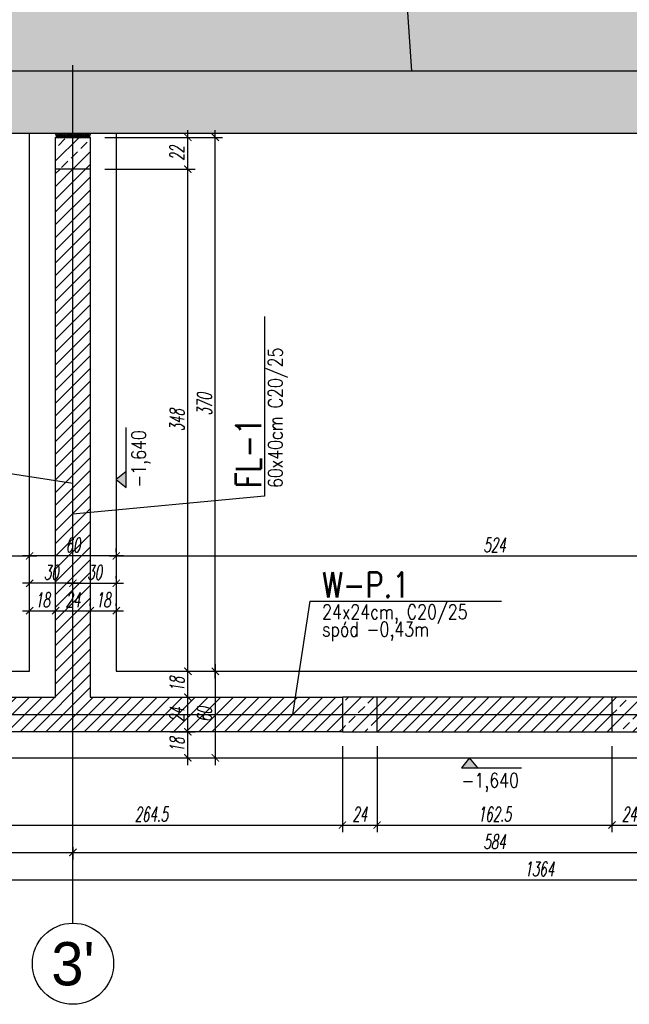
# Model space of a CAD drawing. Header units: millimetres. Extents: x -66901 to 936319, y -323998 to 488548.
# Tile 5 of 84: x 537840 to 542062, y -131907 to -125083. Entities that reach past the tile are written whole.
import ezdxf
from ezdxf.enums import TextEntityAlignment as Align
from ezdxf.lldxf.tags import DXFTag

# ---------------------------------------------------------------- set-up
doc = ezdxf.new("R2010")
doc.units = ezdxf.units.MM
doc.header["$LTSCALE"] = 5
doc.header["$MEASUREMENT"] = 0
for name, color, linetype in [('A-OCIEPLENIE', 3, 'Continuous'), ('K-HATCH', 8, 'Continuous'), ('K-OSIE', 1, 'CENTER'), ('K-SC_KON', 2, 'Continuous'), ('K-STROPY', 201, 'Continuous'), ('K-SŁUPY', 4, 'Continuous'), ('K-WYMIARY', 254, 'Continuous'), ('N-20', 254, 'Continuous'), ('N-20-RZEDNA', 254, 'Continuous'), ('N-25', 71, 'Continuous'), ('N-50', 4, 'Continuous'), ('S-25', 71, 'Continuous'), ('S-35', 101, 'Continuous')]:
    doc.layers.add(name, color=color, linetype=linetype)
doc.styles.add('GENERATED_STYLE_3', font='txt')
doc.styles.add('ROMANS', font='romans.shx', dxfattribs={"width": 0.8, "oblique": 10})
doc.styles.add('WYMIARY', font='romans.shx', dxfattribs={"width": 0.6, "oblique": 10})
tags = doc.linetypes.add('CENTER', pattern=[2, 1.25, -0.25, 0.25, -0.25]).pattern_tags.tags
tags[10:11] = [DXFTag(74, 4), DXFTag(75, 0), DXFTag(340, '0'), DXFTag(46, 1.0), DXFTag(50, 0.0), DXFTag(44, 0.0), DXFTag(45, 0.0)]
tags[8:9] = [DXFTag(74, 4), DXFTag(75, 0), DXFTag(340, '0'), DXFTag(46, 1.0), DXFTag(50, 0.0), DXFTag(44, 0.0), DXFTag(45, 0.0)]
tags[6:7] = [DXFTag(74, 4), DXFTag(75, 0), DXFTag(340, '0'), DXFTag(46, 1.0), DXFTag(50, 0.0), DXFTag(44, 0.0), DXFTag(45, 0.0)]
tags[4:5] = [DXFTag(74, 4), DXFTag(75, 0), DXFTag(340, '0'), DXFTag(46, 1.0), DXFTag(50, 0.0), DXFTag(44, 0.0), DXFTag(45, 0.0)]
doc.dimstyles.new('CM50', dxfattribs={"dimscale": 50, "dimtxt": 2, "dimasz": 1, "dimexe": 1, "dimexo": 2, "dimgap": 0.5, "dimtad": 1, "dimlfac": 0.1, "dimrnd": 0.5, "dimdsep": 46, "dimtxsty": 'WYMIARY', "dimblk": 'ARCHTICK', "dimcen": 0, "dimdle": 1, "dimclrd": 253, "dimclre": 251, "dimclrt": 30, "dimaunit": 1, "dimadec": 0, "dimazin": 0, "dimtfac": 1, "dimtix": 1, "dimtmove": 0, "dimatfit": 3, "dimldrblk": 'ARCHTICK', "dimfxl": 1, "dimtvp": 0.4, "dimtolj": 1, "dimarcsym": 0})

# ---------------------------------------------------------------- blocks, each defined once
blk = doc.blocks.new('_ArchTick')
at = {"color": 0, "linetype": 'ByBlock', "const_width": 0.15}
blk.add_lwpolyline([(-0.5, -0.5), (0.5, 0.5)], dxfattribs=at)
blk = doc.blocks.new('*D886')
at = {"layer": 'Defpoints', "color": 0, "transparency": 16777216}
for p in [(538784, -130018.2), (539005, -130018.2), (538784, -130198.2)]:
    blk.add_point(p, dxfattribs=at)
at = {"layer": 'K-WYMIARY', "color": 253, "lineweight": -2, "transparency": 16777216}
blk.add_line((539005, -130248.2), (539005, -129968.2), dxfattribs=at)
at = {"layer": 'K-WYMIARY', "color": 251, "lineweight": -2, "transparency": 16777216}
for p, q in [((538884, -130018.2), (539055, -130018.2)), ((538884, -130198.2), (539055, -130198.2))]:
    blk.add_line(p, q, dxfattribs=at)
at = {"layer": 'K-WYMIARY', "color": 253, "lineweight": -2, "transparency": 16777216, "xscale": 50, "yscale": 50, "zscale": 50}
for p, rotation in [((539005, -130018.2), 90), ((539005, -130198.2), 270)]:
    blk.add_blockref('_ArchTick', p, dxfattribs=dict(at, rotation=rotation))
at = {"layer": 'K-WYMIARY', "color": 30, "transparency": 16777216, "insert": (538930, -130108.2), "char_height": 100, "attachment_point": 5, "rotation": 90, "style": 'WYMIARY'}
blk.add_mtext('\\A1;18', dxfattribs=at)
blk = doc.blocks.new('*D887')
at = {"layer": 'Defpoints', "color": 0, "transparency": 16777216}
for p in [(538840.5, -129778.2), (539005, -129778.2), (538784, -130018.2)]:
    blk.add_point(p, dxfattribs=at)
at = {"layer": 'K-WYMIARY', "color": 251, "lineweight": -2, "transparency": 16777216}
for p, q in [((538940.5, -129778.2), (539055, -129778.2)), ((538884, -130018.2), (539055, -130018.2))]:
    blk.add_line(p, q, dxfattribs=at)
at = {"layer": 'K-WYMIARY', "color": 253, "lineweight": -2, "transparency": 16777216}
blk.add_line((539005, -130068.2), (539005, -129728.2), dxfattribs=at)
at = {"layer": 'K-WYMIARY', "color": 253, "lineweight": -2, "transparency": 16777216, "xscale": 50, "yscale": 50, "zscale": 50}
for p, rotation in [((539005, -129778.2), 90), ((539005, -130018.2), 270)]:
    blk.add_blockref('_ArchTick', p, dxfattribs=dict(at, rotation=rotation))
at = {"layer": 'K-WYMIARY', "color": 30, "transparency": 16777216, "insert": (538930, -129898.2), "char_height": 100, "attachment_point": 5, "rotation": 90, "style": 'WYMIARY'}
blk.add_mtext('\\A1;24', dxfattribs=at)
blk = doc.blocks.new('*D888')
at = {"layer": 'Defpoints', "color": 0, "transparency": 16777216}
for p in [(538840.5, -129598.2), (539005, -129598.2), (538840.5, -129778.2)]:
    blk.add_point(p, dxfattribs=at)
at = {"layer": 'K-WYMIARY', "color": 253, "lineweight": -2, "transparency": 16777216}
blk.add_line((539005, -129828.2), (539005, -129548.2), dxfattribs=at)
at = {"layer": 'K-WYMIARY', "color": 251, "lineweight": -2, "transparency": 16777216}
for p, q in [((538940.5, -129598.2), (539055, -129598.2)), ((538940.5, -129778.2), (539055, -129778.2))]:
    blk.add_line(p, q, dxfattribs=at)
at = {"layer": 'K-WYMIARY', "color": 253, "lineweight": -2, "transparency": 16777216, "xscale": 50, "yscale": 50, "zscale": 50}
for p, rotation in [((539005, -129598.2), 90), ((539005, -129778.2), 270)]:
    blk.add_blockref('_ArchTick', p, dxfattribs=dict(at, rotation=rotation))
at = {"layer": 'K-WYMIARY', "color": 30, "transparency": 16777216, "insert": (538930, -129688.2), "char_height": 100, "attachment_point": 5, "rotation": 90, "style": 'WYMIARY'}
blk.add_mtext('\\A1;18', dxfattribs=at)
blk = doc.blocks.new('*D889')
at = {"layer": 'Defpoints', "color": 0, "transparency": 16777216}
for p in [(538329, -126118.2), (539005, -126118.2), (538840.5, -129598.2)]:
    blk.add_point(p, dxfattribs=at)
at = {"layer": 'K-WYMIARY', "color": 253, "lineweight": -2, "transparency": 16777216}
blk.add_line((539005, -129648.2), (539005, -126068.2), dxfattribs=at)
at = {"layer": 'K-WYMIARY', "color": 251, "lineweight": -2, "transparency": 16777216}
for p, q in [((538429, -126118.2), (539055, -126118.2)), ((538940.5, -129598.2), (539055, -129598.2))]:
    blk.add_line(p, q, dxfattribs=at)
at = {"layer": 'K-WYMIARY', "color": 253, "lineweight": -2, "transparency": 16777216, "xscale": 50, "yscale": 50, "zscale": 50}
for p, rotation in [((539005, -126118.2), 90), ((539005, -129598.2), 270)]:
    blk.add_blockref('_ArchTick', p, dxfattribs=dict(at, rotation=rotation))
at = {"layer": 'K-WYMIARY', "color": 30, "transparency": 16777216, "insert": (538930, -127858.2), "char_height": 100, "attachment_point": 5, "rotation": 90, "style": 'WYMIARY'}
blk.add_mtext('\\A1;348', dxfattribs=at)
blk = doc.blocks.new('*D890')
at = {"layer": 'Defpoints', "color": 0, "transparency": 16777216}
for p in [(538329, -125898.2), (539005, -125898.2), (538329, -126118.2)]:
    blk.add_point(p, dxfattribs=at)
at = {"layer": 'K-WYMIARY', "color": 251, "lineweight": -2, "transparency": 16777216}
for p, q in [((538429, -125898.2), (539055, -125898.2)), ((538429, -126118.2), (539055, -126118.2))]:
    blk.add_line(p, q, dxfattribs=at)
at = {"layer": 'K-WYMIARY', "color": 253, "lineweight": -2, "transparency": 16777216}
blk.add_line((539005, -126168.2), (539005, -125848.2), dxfattribs=at)
at = {"layer": 'K-WYMIARY', "color": 253, "lineweight": -2, "transparency": 16777216, "xscale": 50, "yscale": 50, "zscale": 50}
for p, rotation in [((539005, -125898.2), 90), ((539005, -126118.2), 270)]:
    blk.add_blockref('_ArchTick', p, dxfattribs=dict(at, rotation=rotation))
at = {"layer": 'K-WYMIARY', "color": 30, "transparency": 16777216, "insert": (538930, -126008.2), "char_height": 100, "attachment_point": 5, "rotation": 90, "style": 'WYMIARY'}
blk.add_mtext('\\A1;22', dxfattribs=at)
blk = doc.blocks.new('*D891')
at = {"layer": 'Defpoints', "color": 0, "transparency": 16777216}
for p in [(538329, -125898.2), (539195, -125898.2), (539030.5, -129598.2)]:
    blk.add_point(p, dxfattribs=at)
at = {"layer": 'K-WYMIARY', "color": 251, "lineweight": -2, "transparency": 16777216}
for p, q in [((538429, -125898.2), (539245, -125898.2)), ((539130.5, -129598.2), (539245, -129598.2))]:
    blk.add_line(p, q, dxfattribs=at)
at = {"layer": 'K-WYMIARY', "color": 253, "lineweight": -2, "transparency": 16777216}
blk.add_line((539195, -129648.2), (539195, -125848.2), dxfattribs=at)
at = {"layer": 'K-WYMIARY', "color": 253, "lineweight": -2, "transparency": 16777216, "xscale": 50, "yscale": 50, "zscale": 50}
for p, rotation in [((539195, -125898.2), 90), ((539195, -129598.2), 270)]:
    blk.add_blockref('_ArchTick', p, dxfattribs=dict(at, rotation=rotation))
at = {"layer": 'K-WYMIARY', "color": 30, "transparency": 16777216, "insert": (539120, -127748.2), "char_height": 100, "attachment_point": 5, "rotation": 90, "style": 'WYMIARY'}
blk.add_mtext('\\A1;370', dxfattribs=at)
blk = doc.blocks.new('*D892')
at = {"layer": 'Defpoints', "color": 0, "transparency": 16777216}
for p in [(539030.5, -129598.2), (539108.5, -130198.2), (539195, -130198.2)]:
    blk.add_point(p, dxfattribs=at)
at = {"layer": 'K-WYMIARY', "color": 253, "lineweight": -2, "transparency": 16777216}
blk.add_line((539195, -129548.2), (539195, -130248.2), dxfattribs=at)
at = {"layer": 'K-WYMIARY', "color": 251, "lineweight": -2, "transparency": 16777216}
for p, q in [((539130.5, -129598.2), (539245, -129598.2)), ((539208.5, -130198.2), (539245, -130198.2))]:
    blk.add_line(p, q, dxfattribs=at)
at = {"layer": 'K-WYMIARY', "color": 253, "lineweight": -2, "transparency": 16777216, "xscale": 50, "yscale": 50, "zscale": 50}
for p, rotation in [((539195, -129598.2), 90), ((539195, -130198.2), 270)]:
    blk.add_blockref('_ArchTick', p, dxfattribs=dict(at, rotation=rotation))
at = {"layer": 'K-WYMIARY', "color": 30, "transparency": 16777216, "insert": (539120, -129898.2), "char_height": 100, "attachment_point": 5, "rotation": 90, "style": 'WYMIARY'}
blk.add_mtext('\\A1;60', dxfattribs=at)
blk = doc.blocks.new('*D904')
at = {"layer": 'Defpoints', "color": 0, "transparency": 16777216}
for p in [(537429, -130018.2), (540075.7, -130018.2), (540075.7, -130664)]:
    blk.add_point(p, dxfattribs=at)
at = {"layer": 'K-WYMIARY', "color": 251, "lineweight": -2, "transparency": 16777216}
for p, q in [((537429, -130118.2), (537429, -130714)), ((540075.7, -130118.2), (540075.7, -130714))]:
    blk.add_line(p, q, dxfattribs=at)
at = {"layer": 'K-WYMIARY', "color": 253, "lineweight": -2, "transparency": 16777216}
blk.add_line((537379, -130664), (540125.7, -130664), dxfattribs=at)
at = {"layer": 'K-WYMIARY', "color": 253, "lineweight": -2, "transparency": 16777216, "xscale": 50, "yscale": 50, "zscale": 50, "rotation": 180}
blk.add_blockref('_ArchTick', (537429, -130664), dxfattribs=at)
at = {"layer": 'K-WYMIARY', "color": 253, "lineweight": -2, "transparency": 16777216, "xscale": 50, "yscale": 50, "zscale": 50}
blk.add_blockref('_ArchTick', (540075.7, -130664), dxfattribs=at)
at = {"layer": 'K-WYMIARY', "color": 30, "transparency": 16777216, "insert": (538752.3, -130589), "char_height": 100, "attachment_point": 5, "style": 'WYMIARY'}
blk.add_mtext('\\A1;264.5', dxfattribs=at)
blk = doc.blocks.new('*D905')
at = {"layer": 'Defpoints', "color": 0, "transparency": 16777216}
for p in [(540075.7, -130018.2), (540315.7, -130018.2), (540315.7, -130664)]:
    blk.add_point(p, dxfattribs=at)
at = {"layer": 'K-WYMIARY', "color": 251, "lineweight": -2, "transparency": 16777216}
for p, q in [((540075.7, -130118.2), (540075.7, -130714)), ((540315.7, -130118.2), (540315.7, -130714))]:
    blk.add_line(p, q, dxfattribs=at)
at = {"layer": 'K-WYMIARY', "color": 253, "lineweight": -2, "transparency": 16777216}
blk.add_line((540025.7, -130664), (540365.7, -130664), dxfattribs=at)
at = {"layer": 'K-WYMIARY', "color": 253, "lineweight": -2, "transparency": 16777216, "xscale": 50, "yscale": 50, "zscale": 50, "rotation": 180}
blk.add_blockref('_ArchTick', (540075.7, -130664), dxfattribs=at)
at = {"layer": 'K-WYMIARY', "color": 253, "lineweight": -2, "transparency": 16777216, "xscale": 50, "yscale": 50, "zscale": 50}
blk.add_blockref('_ArchTick', (540315.7, -130664), dxfattribs=at)
at = {"layer": 'K-WYMIARY', "color": 30, "transparency": 16777216, "insert": (540195.7, -130589), "char_height": 100, "attachment_point": 5, "style": 'WYMIARY'}
blk.add_mtext('\\A1;24', dxfattribs=at)
blk = doc.blocks.new('*D906')
at = {"layer": 'Defpoints', "color": 0, "transparency": 16777216}
for p in [(540315.7, -130018.2), (541942.3, -130018.2), (541942.3, -130664)]:
    blk.add_point(p, dxfattribs=at)
at = {"layer": 'K-WYMIARY', "color": 251, "lineweight": -2, "transparency": 16777216}
for p, q in [((540315.7, -130118.2), (540315.7, -130714)), ((541942.3, -130118.2), (541942.3, -130714))]:
    blk.add_line(p, q, dxfattribs=at)
at = {"layer": 'K-WYMIARY', "color": 253, "lineweight": -2, "transparency": 16777216}
blk.add_line((540265.7, -130664), (541992.3, -130664), dxfattribs=at)
at = {"layer": 'K-WYMIARY', "color": 253, "lineweight": -2, "transparency": 16777216, "xscale": 50, "yscale": 50, "zscale": 50, "rotation": 180}
blk.add_blockref('_ArchTick', (540315.7, -130664), dxfattribs=at)
at = {"layer": 'K-WYMIARY', "color": 253, "lineweight": -2, "transparency": 16777216, "xscale": 50, "yscale": 50, "zscale": 50}
blk.add_blockref('_ArchTick', (541942.3, -130664), dxfattribs=at)
at = {"layer": 'K-WYMIARY', "color": 30, "transparency": 16777216, "insert": (541129, -130589), "char_height": 100, "attachment_point": 5, "style": 'WYMIARY'}
blk.add_mtext('\\A1;162.5', dxfattribs=at)
blk = doc.blocks.new('*D907')
at = {"layer": 'Defpoints', "color": 0, "transparency": 16777216}
for p in [(541942.3, -130018.2), (542182.3, -130018.2), (542182.3, -130664)]:
    blk.add_point(p, dxfattribs=at)
at = {"layer": 'K-WYMIARY', "color": 251, "lineweight": -2, "transparency": 16777216}
for p, q in [((541942.3, -130118.2), (541942.3, -130714)), ((542182.3, -130118.2), (542182.3, -130714))]:
    blk.add_line(p, q, dxfattribs=at)
at = {"layer": 'K-WYMIARY', "color": 253, "lineweight": -2, "transparency": 16777216}
blk.add_line((541892.3, -130664), (542232.3, -130664), dxfattribs=at)
at = {"layer": 'K-WYMIARY', "color": 253, "lineweight": -2, "transparency": 16777216, "xscale": 50, "yscale": 50, "zscale": 50, "rotation": 180}
blk.add_blockref('_ArchTick', (541942.3, -130664), dxfattribs=at)
at = {"layer": 'K-WYMIARY', "color": 253, "lineweight": -2, "transparency": 16777216, "xscale": 50, "yscale": 50, "zscale": 50}
blk.add_blockref('_ArchTick', (542182.3, -130664), dxfattribs=at)
at = {"layer": 'K-WYMIARY', "color": 30, "transparency": 16777216, "insert": (542062.3, -130589), "char_height": 100, "attachment_point": 5, "style": 'WYMIARY'}
blk.add_mtext('\\A1;24', dxfattribs=at)
blk = doc.blocks.new('*D920')
at = {"layer": 'Defpoints', "color": 0, "transparency": 16777216}
for p in [(538089, -129178.5), (537909, -129314), (538089, -129314)]:
    blk.add_point(p, dxfattribs=at)
at = {"layer": 'K-WYMIARY', "color": 251, "lineweight": -2, "transparency": 16777216}
for p, q in [((537909, -129214), (537909, -129128.5)), ((538089, -129214), (538089, -129128.5))]:
    blk.add_line(p, q, dxfattribs=at)
at = {"layer": 'K-WYMIARY', "color": 253, "lineweight": -2, "transparency": 16777216}
blk.add_line((537859, -129178.5), (538139, -129178.5), dxfattribs=at)
at = {"layer": 'K-WYMIARY', "color": 253, "lineweight": -2, "transparency": 16777216, "xscale": 50, "yscale": 50, "zscale": 50, "rotation": 180}
blk.add_blockref('_ArchTick', (537909, -129178.5), dxfattribs=at)
at = {"layer": 'K-WYMIARY', "color": 253, "lineweight": -2, "transparency": 16777216, "xscale": 50, "yscale": 50, "zscale": 50}
blk.add_blockref('_ArchTick', (538089, -129178.5), dxfattribs=at)
at = {"layer": 'K-WYMIARY', "color": 30, "transparency": 16777216, "insert": (537999, -129103.5), "char_height": 100, "attachment_point": 5, "style": 'WYMIARY'}
blk.add_mtext('\\A1;18', dxfattribs=at)
blk = doc.blocks.new('*D921')
at = {"layer": 'Defpoints', "color": 0, "transparency": 16777216}
for p in [(538329, -129178.5), (538329, -129244.5), (538089, -129314)]:
    blk.add_point(p, dxfattribs=at)
at = {"layer": 'K-WYMIARY', "color": 251, "lineweight": -2, "transparency": 16777216}
for p, q in [((538089, -129214), (538089, -129128.5)), ((538329, -129144.5), (538329, -129128.5))]:
    blk.add_line(p, q, dxfattribs=at)
at = {"layer": 'K-WYMIARY', "color": 253, "lineweight": -2, "transparency": 16777216}
blk.add_line((538039, -129178.5), (538379, -129178.5), dxfattribs=at)
at = {"layer": 'K-WYMIARY', "color": 253, "lineweight": -2, "transparency": 16777216, "xscale": 50, "yscale": 50, "zscale": 50, "rotation": 180}
blk.add_blockref('_ArchTick', (538089, -129178.5), dxfattribs=at)
at = {"layer": 'K-WYMIARY', "color": 253, "lineweight": -2, "transparency": 16777216, "xscale": 50, "yscale": 50, "zscale": 50}
blk.add_blockref('_ArchTick', (538329, -129178.5), dxfattribs=at)
at = {"layer": 'K-WYMIARY', "color": 30, "transparency": 16777216, "insert": (538209, -129103.5), "char_height": 100, "attachment_point": 5, "style": 'WYMIARY'}
blk.add_mtext('\\A1;24', dxfattribs=at)
blk = doc.blocks.new('*D922')
at = {"layer": 'Defpoints', "color": 0, "transparency": 16777216}
for p in [(538329, -129244.5), (538509, -129178.5), (538509, -129244.5)]:
    blk.add_point(p, dxfattribs=at)
at = {"layer": 'K-WYMIARY', "color": 251, "lineweight": -2, "transparency": 16777216}
for p, q in [((538329, -129144.5), (538329, -129128.5)), ((538509, -129144.5), (538509, -129128.5))]:
    blk.add_line(p, q, dxfattribs=at)
at = {"layer": 'K-WYMIARY', "color": 253, "lineweight": -2, "transparency": 16777216}
blk.add_line((538279, -129178.5), (538559, -129178.5), dxfattribs=at)
at = {"layer": 'K-WYMIARY', "color": 253, "lineweight": -2, "transparency": 16777216, "xscale": 50, "yscale": 50, "zscale": 50, "rotation": 180}
blk.add_blockref('_ArchTick', (538329, -129178.5), dxfattribs=at)
at = {"layer": 'K-WYMIARY', "color": 253, "lineweight": -2, "transparency": 16777216, "xscale": 50, "yscale": 50, "zscale": 50}
blk.add_blockref('_ArchTick', (538509, -129178.5), dxfattribs=at)
at = {"layer": 'K-WYMIARY', "color": 30, "transparency": 16777216, "insert": (538419, -129103.5), "char_height": 100, "attachment_point": 5, "style": 'WYMIARY'}
blk.add_mtext('\\A1;18', dxfattribs=at)
blk = doc.blocks.new('*D923')
at = {"layer": 'Defpoints', "color": 0, "transparency": 16777216}
for p in [(538509, -128988.5), (538209, -129053.5), (538509, -129054.5)]:
    blk.add_point(p, dxfattribs=at)
at = {"layer": 'K-WYMIARY', "color": 251, "lineweight": -2, "transparency": 16777216}
for p, q in [((538209, -128953.5), (538209, -128938.5)), ((538509, -128954.5), (538509, -128938.5))]:
    blk.add_line(p, q, dxfattribs=at)
at = {"layer": 'K-WYMIARY', "color": 253, "lineweight": -2, "transparency": 16777216}
blk.add_line((538159, -128988.5), (538559, -128988.5), dxfattribs=at)
at = {"layer": 'K-WYMIARY', "color": 253, "lineweight": -2, "transparency": 16777216, "xscale": 50, "yscale": 50, "zscale": 50, "rotation": 180}
blk.add_blockref('_ArchTick', (538209, -128988.5), dxfattribs=at)
at = {"layer": 'K-WYMIARY', "color": 253, "lineweight": -2, "transparency": 16777216, "xscale": 50, "yscale": 50, "zscale": 50}
blk.add_blockref('_ArchTick', (538509, -128988.5), dxfattribs=at)
at = {"layer": 'K-WYMIARY', "color": 30, "transparency": 16777216, "insert": (538359, -128913.5), "char_height": 100, "attachment_point": 5, "style": 'WYMIARY'}
blk.add_mtext('\\A1;30', dxfattribs=at)
blk = doc.blocks.new('*D924')
at = {"layer": 'Defpoints', "color": 0, "transparency": 16777216}
for p in [(537909, -128988.5), (537909, -129054.5), (538209, -129053.5)]:
    blk.add_point(p, dxfattribs=at)
at = {"layer": 'K-WYMIARY', "color": 251, "lineweight": -2, "transparency": 16777216}
for p, q in [((537909, -128954.5), (537909, -128938.5)), ((538209, -128953.5), (538209, -128938.5))]:
    blk.add_line(p, q, dxfattribs=at)
at = {"layer": 'K-WYMIARY', "color": 253, "lineweight": -2, "transparency": 16777216}
blk.add_line((538259, -128988.5), (537859, -128988.5), dxfattribs=at)
at = {"layer": 'K-WYMIARY', "color": 253, "lineweight": -2, "transparency": 16777216, "xscale": 50, "yscale": 50, "zscale": 50, "rotation": 180}
blk.add_blockref('_ArchTick', (537909, -128988.5), dxfattribs=at)
at = {"layer": 'K-WYMIARY', "color": 253, "lineweight": -2, "transparency": 16777216, "xscale": 50, "yscale": 50, "zscale": 50}
blk.add_blockref('_ArchTick', (538209, -128988.5), dxfattribs=at)
at = {"layer": 'K-WYMIARY', "color": 30, "transparency": 16777216, "insert": (538059, -128913.5), "char_height": 100, "attachment_point": 5, "style": 'WYMIARY'}
blk.add_mtext('\\A1;30', dxfattribs=at)
blk = doc.blocks.new('*D925')
at = {"layer": 'Defpoints', "color": 0, "transparency": 16777216}
for p in [(537909, -128798.5), (537909, -128864.5), (538509, -128874)]:
    blk.add_point(p, dxfattribs=at)
at = {"layer": 'K-WYMIARY', "color": 251, "lineweight": -2, "transparency": 16777216}
for p, q in [((537909, -128764.5), (537909, -128748.5)), ((538509, -128774), (538509, -128748.5))]:
    blk.add_line(p, q, dxfattribs=at)
at = {"layer": 'K-WYMIARY', "color": 253, "lineweight": -2, "transparency": 16777216}
blk.add_line((538559, -128798.5), (537859, -128798.5), dxfattribs=at)
at = {"layer": 'K-WYMIARY', "color": 253, "lineweight": -2, "transparency": 16777216, "xscale": 50, "yscale": 50, "zscale": 50, "rotation": 180}
blk.add_blockref('_ArchTick', (537909, -128798.5), dxfattribs=at)
at = {"layer": 'K-WYMIARY', "color": 253, "lineweight": -2, "transparency": 16777216, "xscale": 50, "yscale": 50, "zscale": 50}
blk.add_blockref('_ArchTick', (538509, -128798.5), dxfattribs=at)
at = {"layer": 'K-WYMIARY', "color": 30, "transparency": 16777216, "insert": (538209, -128723.5), "char_height": 100, "attachment_point": 5, "style": 'WYMIARY'}
blk.add_mtext('\\A1;60', dxfattribs=at)
blk = doc.blocks.new('*D938')
at = {"layer": 'Defpoints', "color": 0, "transparency": 16777216}
for p in [(537909, -128798.5), (535219, -128874), (537909, -128860)]:
    blk.add_point(p, dxfattribs=at)
at = {"layer": 'K-WYMIARY', "color": 251, "lineweight": -2, "transparency": 16777216}
for p, q in [((535219, -128774), (535219, -128748.5)), ((537909, -128760), (537909, -128748.5))]:
    blk.add_line(p, q, dxfattribs=at)
at = {"layer": 'K-WYMIARY', "color": 253, "lineweight": -2, "transparency": 16777216}
blk.add_line((535169, -128798.5), (537959, -128798.5), dxfattribs=at)
at = {"layer": 'K-WYMIARY', "color": 253, "lineweight": -2, "transparency": 16777216, "xscale": 50, "yscale": 50, "zscale": 50, "rotation": 180}
blk.add_blockref('_ArchTick', (535219, -128798.5), dxfattribs=at)
at = {"layer": 'K-WYMIARY', "color": 253, "lineweight": -2, "transparency": 16777216, "xscale": 50, "yscale": 50, "zscale": 50}
blk.add_blockref('_ArchTick', (537909, -128798.5), dxfattribs=at)
at = {"layer": 'K-WYMIARY', "color": 30, "transparency": 16777216, "insert": (536564, -128723.5), "char_height": 100, "attachment_point": 5, "style": 'WYMIARY'}
blk.add_mtext('\\A1;269', dxfattribs=at)
blk = doc.blocks.new('*D939')
at = {"layer": 'Defpoints', "color": 0, "transparency": 16777216}
for p in [(543749, -128798.5), (538509, -128874), (543749, -128860)]:
    blk.add_point(p, dxfattribs=at)
at = {"layer": 'K-WYMIARY', "color": 251, "lineweight": -2, "transparency": 16777216}
for p, q in [((538509, -128774), (538509, -128748.5)), ((543749, -128760), (543749, -128748.5))]:
    blk.add_line(p, q, dxfattribs=at)
at = {"layer": 'K-WYMIARY', "color": 253, "lineweight": -2, "transparency": 16777216}
blk.add_line((538459, -128798.5), (543799, -128798.5), dxfattribs=at)
at = {"layer": 'K-WYMIARY', "color": 253, "lineweight": -2, "transparency": 16777216, "xscale": 50, "yscale": 50, "zscale": 50, "rotation": 180}
blk.add_blockref('_ArchTick', (538509, -128798.5), dxfattribs=at)
at = {"layer": 'K-WYMIARY', "color": 253, "lineweight": -2, "transparency": 16777216, "xscale": 50, "yscale": 50, "zscale": 50}
blk.add_blockref('_ArchTick', (543749, -128798.5), dxfattribs=at)
at = {"layer": 'K-WYMIARY', "color": 30, "transparency": 16777216, "insert": (541129, -128723.5), "char_height": 100, "attachment_point": 5, "style": 'WYMIARY'}
blk.add_mtext('\\A1;524', dxfattribs=at)
blk = doc.blocks.new('*D942')
at = {"layer": 'Defpoints', "color": 0, "transparency": 16777216}
for p in [(534919, -130664), (538209, -130717), (538209, -130854)]:
    blk.add_point(p, dxfattribs=at)
at = {"layer": 'K-WYMIARY', "color": 251, "lineweight": -2, "transparency": 16777216}
for p, q in [((534919, -130764), (534919, -130904)), ((538209, -130817), (538209, -130904))]:
    blk.add_line(p, q, dxfattribs=at)
at = {"layer": 'K-WYMIARY', "color": 253, "lineweight": -2, "transparency": 16777216}
blk.add_line((534869, -130854), (538259, -130854), dxfattribs=at)
at = {"layer": 'K-WYMIARY', "color": 253, "lineweight": -2, "transparency": 16777216, "xscale": 50, "yscale": 50, "zscale": 50, "rotation": 180}
blk.add_blockref('_ArchTick', (534919, -130854), dxfattribs=at)
at = {"layer": 'K-WYMIARY', "color": 253, "lineweight": -2, "transparency": 16777216, "xscale": 50, "yscale": 50, "zscale": 50}
blk.add_blockref('_ArchTick', (538209, -130854), dxfattribs=at)
at = {"layer": 'K-WYMIARY', "color": 30, "transparency": 16777216, "insert": (536564, -130779), "char_height": 100, "attachment_point": 5, "style": 'WYMIARY'}
blk.add_mtext('\\A1;329', dxfattribs=at)
blk = doc.blocks.new('*D943')
at = {"layer": 'Defpoints', "color": 0, "transparency": 16777216}
for p in [(538209, -130717), (544049, -130737.5), (544049, -130854)]:
    blk.add_point(p, dxfattribs=at)
at = {"layer": 'K-WYMIARY', "color": 253, "lineweight": -2, "transparency": 16777216}
blk.add_line((538159, -130854), (544099, -130854), dxfattribs=at)
at = {"layer": 'K-WYMIARY', "color": 251, "lineweight": -2, "transparency": 16777216}
for p, q in [((538209, -130817), (538209, -130904)), ((544049, -130837.5), (544049, -130904))]:
    blk.add_line(p, q, dxfattribs=at)
at = {"layer": 'K-WYMIARY', "color": 253, "lineweight": -2, "transparency": 16777216, "xscale": 50, "yscale": 50, "zscale": 50, "rotation": 180}
blk.add_blockref('_ArchTick', (538209, -130854), dxfattribs=at)
at = {"layer": 'K-WYMIARY', "color": 253, "lineweight": -2, "transparency": 16777216, "xscale": 50, "yscale": 50, "zscale": 50}
blk.add_blockref('_ArchTick', (544049, -130854), dxfattribs=at)
at = {"layer": 'K-WYMIARY', "color": 30, "transparency": 16777216, "insert": (541129, -130779), "char_height": 100, "attachment_point": 5, "style": 'WYMIARY'}
blk.add_mtext('\\A1;584', dxfattribs=at)
blk = doc.blocks.new('*D946')
at = {"layer": 'Defpoints', "color": 0, "transparency": 16777216}
for p in [(534619, -130198.2), (548259, -130198.2), (548259, -131044)]:
    blk.add_point(p, dxfattribs=at)
at = {"layer": 'K-WYMIARY', "color": 251, "lineweight": -2, "transparency": 16777216}
for p, q in [((534619, -130298.2), (534619, -131094)), ((548259, -130298.2), (548259, -131094))]:
    blk.add_line(p, q, dxfattribs=at)
at = {"layer": 'K-WYMIARY', "color": 253, "lineweight": -2, "transparency": 16777216}
blk.add_line((534569, -131044), (548309, -131044), dxfattribs=at)
at = {"layer": 'K-WYMIARY', "color": 253, "lineweight": -2, "transparency": 16777216, "xscale": 50, "yscale": 50, "zscale": 50, "rotation": 180}
blk.add_blockref('_ArchTick', (534619, -131044), dxfattribs=at)
at = {"layer": 'K-WYMIARY', "color": 253, "lineweight": -2, "transparency": 16777216, "xscale": 50, "yscale": 50, "zscale": 50}
blk.add_blockref('_ArchTick', (548259, -131044), dxfattribs=at)
at = {"layer": 'K-WYMIARY', "color": 30, "transparency": 16777216, "insert": (541439, -130969), "char_height": 100, "attachment_point": 5, "style": 'WYMIARY'}
blk.add_mtext('\\A1;1364', dxfattribs=at)

msp = doc.modelspace()

# ---------------------------------------------------------------- hatches: boundary and pattern name
at = {"layer": 'K-HATCH'}
h = msp.add_hatch(dxfattribs=at)
h.set_pattern_fill('AR-PARQ1', color=256, scale=20, style=0)
h.paths.add_polyline_path([(536694, -124588.152), (536459, -124588.152), (536459, -125438.152), (536694, -125438.152)])
h.paths.add_polyline_path([(540519.344, -124938.152), (536959, -124938.152), (536959, -124588.152), (536694, -124588.152), (536694, -125438.152), (540553.5, -125438.152)])
h.paths.add_polyline_path([(548999, -124938.152), (540519.344, -124938.152), (540553.5, -125438.152), (548499, -125438.152), (548499, -126578.5), (548807.812, -126125.907), (548999, -126125.907)])
h.paths.add_polyline_path([(548999, -126125.907), (548807.812, -126125.907), (548499, -126578.5), (548499, -126978.152), (548999, -126978.152)])
h.paths.add_polyline_path([(548845.663, -126196.741), (550767.329, -126196.741), (550767.329, -125871.741), (548845.663, -125871.741)], flags=9)
at = {"layer": 'K-HATCH', "lineweight": 0}
h = msp.add_hatch(dxfattribs=at)
h.set_pattern_fill('DASH', color=256, scale=500, angle=45, style=0)
h.paths.add_polyline_path([(536694, -125438.152), (536459, -125438.152), (536459, -125868.152), (536694, -125868.152)])
h.paths.add_polyline_path([(538209, -125438.152), (536694, -125438.152), (536694, -125868.152), (538209, -125868.152)])
h.paths.add_polyline_path([(544049, -125438.152), (538209, -125438.152), (538209, -125868.152), (544049, -125868.152)])
h.paths.add_polyline_path([(548499, -125438.152), (544049, -125438.152), (544049, -125868.152), (547839, -125868.152), (547839, -127408.152), (548999, -127408.152), (548999, -126978.152), (548499, -126978.152)])
h.paths.add_polyline_path([(542824, -125933.86), (542824, -125832.443), (542974, -125832.443), (542974, -125933.86)], flags=9)
at = {"layer": 'K-HATCH'}
h = msp.add_hatch(dxfattribs=at)
h.set_pattern_fill('ANSI33', color=256, scale=500, style=0)
h.paths.add_polyline_path([(538209, -125898.152), (538089, -125898.152), (538089, -126118.152), (538209, -126118.152)])
h.paths.add_polyline_path([(538329, -125898.152), (538209, -125898.152), (538209, -126118.152), (538329, -126118.152)])
at = {"layer": 'K-HATCH', "lineweight": 0}
h = msp.add_hatch(dxfattribs=at)
h.set_pattern_fill('ANSI31', color=256, scale=500, style=0)
h.paths.add_polyline_path([(538209, -126118.152), (538089, -126118.152), (538089, -129778.152), (537429, -129778.152), (537429, -129898.152), (538209, -129898.152)])
h.paths.add_polyline_path([(539747.184, -129778.152), (538329, -129778.152), (538329, -126118.152), (538209, -126118.152), (538209, -129898.152), (539728.801, -129898.152)])
h.paths.add_polyline_path([(538209, -129898.152), (537429, -129898.152), (537429, -130018.152), (538209, -130018.152)])
h.paths.add_polyline_path([(540075.667, -129898.152), (538209, -129898.152), (538209, -130018.152), (540075.667, -130018.152)])
h.paths.add_polyline_path([(540075.667, -129778.152), (539747.184, -129778.152), (539728.801, -129898.152), (540075.667, -129898.152)])
h.paths.add_polyline_path([(538131.061, -129028.5), (538286.939, -129028.5), (538286.939, -129178.5), (538131.061, -129178.5)], flags=9)
h.paths.add_polyline_path([(537981.399, -128838.5), (538136.601, -128838.5), (538136.601, -128988.5), (537981.399, -128988.5)], flags=25)
h.paths.add_polyline_path([(538133.837, -128648.5), (538284.163, -128648.5), (538284.163, -128798.5), (538133.837, -128798.5)], flags=9)
h.paths.add_polyline_path([(538855, -129976.09), (538855, -129820.213), (539005, -129820.213), (539005, -129976.09)], flags=9)
h.paths.add_polyline_path([(539045, -129973.315), (539045, -129822.988), (539195, -129822.988), (539195, -129973.315)], flags=9)
h.paths.add_polyline_path([(538281.399, -128838.5), (538436.601, -128838.5), (538436.601, -128988.5), (538281.399, -128988.5)], flags=24)
at = {"layer": 'K-HATCH'}
h = msp.add_hatch(dxfattribs=at)
h.set_pattern_fill('ANSI33', color=256, scale=500, style=0)
h.paths.add_polyline_path([(540315.667, -129778.152), (540075.667, -129778.152), (540075.667, -129898.152), (540315.667, -129898.152)])
h.paths.add_polyline_path([(540315.667, -129898.152), (540075.667, -129898.152), (540075.667, -130018.152), (540315.667, -130018.152)])
at = {"layer": 'K-HATCH', "lineweight": 0}
h = msp.add_hatch(dxfattribs=at)
h.set_pattern_fill('ANSI31', color=256, scale=500, style=0)
h.paths.add_polyline_path([(541942.333, -129778.152), (540315.667, -129778.152), (540315.667, -129898.152), (541942.333, -129898.152)])
h.paths.add_polyline_path([(541942.333, -129898.152), (540315.667, -129898.152), (540315.667, -130018.152), (541942.333, -130018.152)])
at = {"layer": 'K-HATCH'}
h = msp.add_hatch(dxfattribs=at)
h.set_pattern_fill('ANSI33', color=256, scale=500, style=0)
h.paths.add_polyline_path([(542182.333, -129778.152), (541942.333, -129778.152), (541942.333, -129898.152), (542182.333, -129898.152)])
h.paths.add_polyline_path([(542182.333, -129898.152), (541942.333, -129898.152), (541942.333, -130018.152), (542182.333, -130018.152)])
at = {"layer": 'N-20-RZEDNA', "lineweight": 0}
for points in [[(538578.282, -128213.5), (538509, -128269.5), (538578.282, -128325.5)], [(541012.5, -130267.434), (540956.5, -130198.152), (540900.5, -130267.434)]]:
    msp.add_hatch(color=256, dxfattribs=at).paths.add_polyline_path(points)

# ---------------------------------------------------------------- linework, layer by layer
at = {"layer": 'A-OCIEPLENIE'}
msp.add_lwpolyline([(538089, -125898.152, 0.53232259), (538094.559, -125889.893), (538089.391, -125876.281, -1.449322), (538100.609, -125876.281), (538095.441, -125889.893, 1.48562189), (538106.559, -125889.893), (538101.391, -125876.281, -1.449322), (538112.609, -125876.281), (538107.441, -125889.893, 1.48562189), (538118.559, -125889.893), (538113.391, -125876.281, -1.449322), (538124.609, -125876.281), (538119.441, -125889.893, 1.48562189), (538130.559, -125889.893), (538125.391, -125876.281, -1.449322), (538136.609, -125876.281), (538131.441, -125889.893, 1.48562189), (538142.559, -125889.893), (538137.391, -125876.281, -1.449322), (538148.609, -125876.281), (538143.441, -125889.893, 1.48562189), (538154.559, -125889.893), (538149.391, -125876.281, -1.449322), (538160.609, -125876.281), (538155.441, -125889.893, 1.48562189), (538166.559, -125889.893), (538161.391, -125876.281, -1.449322), (538172.609, -125876.281), (538167.441, -125889.893, 0.53232259), (538173, -125898.152, 0.53232259), (538178.559, -125889.893), (538173.391, -125876.281, -1.449322), (538184.609, -125876.281), (538179.441, -125889.893, 1.48562189), (538190.559, -125889.893), (538185.391, -125876.281, -1.449322), (538196.609, -125876.281), (538191.441, -125889.893, 1.48562189), (538202.559, -125889.893), (538197.391, -125876.281, -1.449322), (538208.609, -125876.281), (538203.441, -125889.893, 1.48562189), (538214.559, -125889.893), (538209.391, -125876.281, -1.449322), (538220.609, -125876.281), (538215.441, -125889.893, 1.48562189), (538226.559, -125889.893), (538221.391, -125876.281, -1.449322), (538232.609, -125876.281), (538227.441, -125889.893, 1.48562189), (538238.559, -125889.893), (538233.391, -125876.281, -1.449322), (538244.609, -125876.281), (538239.441, -125889.893, 1.48562189), (538250.559, -125889.893), (538245.391, -125876.281, -0.52495815), (538251, -125868.152, -0.52495815), (538256.609, -125876.281), (538251.441, -125889.893, 1.48562189), (538262.559, -125889.893), (538257.391, -125876.281, -1.449322), (538268.609, -125876.281), (538263.441, -125889.893, 1.48562189), (538274.559, -125889.893), (538269.391, -125876.281, -1.449322), (538280.609, -125876.281), (538275.441, -125889.893, 1.48562189), (538286.559, -125889.893), (538281.391, -125876.281, -1.449322), (538292.609, -125876.281), (538287.441, -125889.893, 1.48562189), (538298.559, -125889.893), (538293.391, -125876.281, -1.449322), (538304.609, -125876.281), (538299.441, -125889.893, 1.48562189), (538310.559, -125889.893), (538305.391, -125876.281, -1.449322), (538316.609, -125876.281), (538311.441, -125889.893, 1.48562189), (538322.559, -125889.893), (538317.391, -125876.281, -1.449322), (538328.609, -125876.281), (538323.441, -125889.893, 0.53232259), (538329, -125898.152)], format="xyb", dxfattribs=at)
at = {"layer": 'K-OSIE'}
for p, q in [((538209, -131344), (538209, -125398.152)), ((533431, -129898.152), (550213, -129898.152))]:
    msp.add_line(p, q, dxfattribs=at)
msp.add_circle((538209, -131625.25), 281.25, dxfattribs=at)
at = {"layer": 'K-SC_KON'}
for points in [[(538089, -129778.152), (538089, -126118.152)], [(538329, -126118.152), (538329, -129778.152), (540075.667, -129778.152)], [(537429, -129778.152), (538089, -129778.152)], [(541942.333, -129778.152), (540315.667, -129778.152)], [(540075.667, -130018.152), (537429, -130018.152)], [(540315.667, -130018.152), (541942.333, -130018.152)]]:
    msp.add_lwpolyline(points, dxfattribs=at)
at = {"layer": 'K-STROPY'}
for points in [[(534729, -127298.152), (535219, -127298.152), (535219, -129598.152), (537909, -129598.152), (537909, -125868.152)], [(538509, -125868.152), (538509, -129598.152), (543749, -129598.152), (543749, -125868.152)], [(534619, -127298.152), (534619, -130198.152), (548259, -130198.152), (548259, -127408.152)]]:
    msp.add_lwpolyline(points, dxfattribs=at)
at = {"layer": 'K-SŁUPY'}
for points in [[(538089, -125898.152), (538329, -125898.152), (538329, -126118.152), (538089, -126118.152)], [(540075.667, -130018.152), (540315.667, -130018.152), (540315.667, -129778.152), (540075.667, -129778.152)], [(541942.333, -130018.152), (542182.333, -130018.152), (542182.333, -129778.152), (541942.333, -129778.152)]]:
    msp.add_lwpolyline(points, close=True, dxfattribs=at)
at = {"layer": 'N-20'}
for p, q in [((540500.848, -124667.407), (540553.5, -125438.152)), ((537163.5, -128133.802), (538209, -128293.962)), ((539536.5, -128384.788), (538209, -128510.5)), ((539849.311, -129111.485), (539728.801, -129898.152))]:
    msp.add_line(p, q, dxfattribs=at)
at = {"layer": 'N-20-RZEDNA'}
for points in [[(538578.282, -128213.5), (538509, -128269.5), (538578.282, -128325.5), (538578.282, -127909.5)], [(541012.5, -130267.434), (540956.5, -130198.152), (540900.5, -130267.434), (541316.5, -130267.434)]]:
    msp.add_lwpolyline(points, dxfattribs=at)
at = {"layer": 'N-25'}
for points in [[(548999, -126978.152), (548499, -126978.152), (548499, -125438.152), (536459, -125438.152)], [(536459, -125868.152), (547839, -125868.152), (547839, -127408.152), (548999, -127408.152)]]:
    msp.add_lwpolyline(points, dxfattribs=at)
at = {"layer": 'S-25'}
for p, q in [((539536.5, -127138.692), (539536.5, -128384.788)), ((539849.311, -129111.485), (541176.432, -129111.485))]:
    msp.add_line(p, q, dxfattribs=at)

# ---------------------------------------------------------------- texts
at = {"layer": 'N-20-RZEDNA', "style": 'ROMANS', "width": 0.8}
msp.add_text('-1,640', height=100, rotation=90, dxfattribs=at).set_placement((538744.949, -128325.5), align=Align.BOTTOM_LEFT)
msp.add_text('-1,640', height=100, dxfattribs=at).set_placement((540900.5, -130434.1), align=Align.BOTTOM_LEFT)
at = {"layer": 'N-50', "style": 'GENERATED_STYLE_3'}
msp.add_text("3'", height=300, dxfattribs=at).set_placement((538209, -131625.25), align=Align.MIDDLE)
at = {"layer": 'S-25', "style": 'ROMANS', "width": 0.8}
for s, rotation, p in [('60x40cm C20/25', 90, (539661.5, -128328)), ('24x24cm, C20/25', 0, (539934.612, -129236.485)), ('spód -0,43m', 0, (539934.612, -129356.485))]:
    msp.add_text(s, height=100, rotation=rotation, dxfattribs=at).set_placement(p)
at = {"layer": 'S-35', "style": 'ROMANS', "width": 0.8}
msp.add_text('FL-1', height=175, rotation=90, dxfattribs=at).set_placement((539511.5, -128328))
msp.add_text('W-P.1', height=175, dxfattribs=at).set_placement((539934.612, -129086.485))

# ---------------------------------------------------------------- dimensions: what is measured, and where the dimension line sits
at = {"layer": 'K-WYMIARY'}
for base, p1, p2, picture, middle in [((539005, -125898.152), (538329, -126118.152), (538329, -125898.152), '*D890', (538930, -126008.152)), ((539195, -125898.152), (539030.5, -129598.152), (538329, -125898.152), '*D891', (539120, -127748.152)), ((539005, -126118.152), (538840.5, -129598.152), (538329, -126118.152), '*D889', (538930, -127858.152)), ((539005, -129598.152), (538840.5, -129778.152), (538840.5, -129598.152), '*D888', (538930, -129688.152)), ((539195, -130198.152), (539030.5, -129598.152), (539108.5, -130198.152), '*D892', (539120, -129898.152)), ((539005, -129778.152), (538784, -130018.152), (538840.5, -129778.152), '*D887', (538930, -129898.152))]:
    dim = msp.add_linear_dim(base=base, p1=p1, p2=p2, angle=90, dimstyle='CM50', override={"dimtmove": 1}, dxfattribs=at)
    dim.commit()
    dim.dimension.update_dxf_attribs({"geometry": picture, "text_midpoint": middle})
for base, p1, p2, picture, middle in [((537909, -128798.5), (535219, -128874), (537909, -128860), '*D938', (536564, -128723.5)), ((537909, -128798.5), (538509, -128874), (537909, -128864.5), '*D925', (538209, -128723.5)), ((543749, -128798.5), (538509, -128874), (543749, -128860), '*D939', (541129, -128723.5)), ((537909, -128988.5), (538209, -129053.5), (537909, -129054.5), '*D924', (538059, -128913.5)), ((538509, -128988.5), (538209, -129053.5), (538509, -129054.5), '*D923', (538359, -128913.5)), ((538329, -129178.5), (538089, -129314), (538329, -129244.5), '*D921', (538209, -129103.5)), ((538509, -129178.5), (538329, -129244.5), (538509, -129244.5), '*D922', (538419, -129103.5)), ((540075.667, -130664), (537429, -130018.152), (540075.667, -130018.152), '*D904', (538752.333, -130589)), ((540315.667, -130664), (540075.667, -130018.152), (540315.667, -130018.152), '*D905', (540195.667, -130589)), ((541942.333, -130664), (540315.667, -130018.152), (541942.333, -130018.152), '*D906', (541129, -130589)), ((542182.333, -130664), (541942.333, -130018.152), (542182.333, -130018.152), '*D907', (542062.333, -130589)), ((548259, -131044), (534619, -130198.152), (548259, -130198.152), '*D946', (541439, -130969)), ((538209, -130854), (534919, -130664), (538209, -130717), '*D942', (536564, -130779)), ((544049, -130854), (538209, -130717), (544049, -130737.5), '*D943', (541129, -130779))]:
    dim = msp.add_linear_dim(base=base, p1=p1, p2=p2, dimstyle='CM50', override={"dimtmove": 1}, dxfattribs=at)
    dim.commit()
    dim.dimension.update_dxf_attribs({"geometry": picture, "text_midpoint": middle})
dim = msp.add_linear_dim(base=(538089, -129178.5), p1=(537909, -129314), p2=(538089, -129314), dimstyle='CM50', dxfattribs=at)
dim.commit()
dim.dimension.update_dxf_attribs({"geometry": '*D920', "text_midpoint": (537999, -129103.5)})
dim = msp.add_linear_dim(base=(539005, -130018.152), p1=(538784, -130198.152), p2=(538784, -130018.152), angle=90, dimstyle='CM50', dxfattribs=at)
dim.commit()
dim.dimension.update_dxf_attribs({"geometry": '*D886', "text_midpoint": (538930, -130108.152)})

doc.saveas('drawing.dxf')
